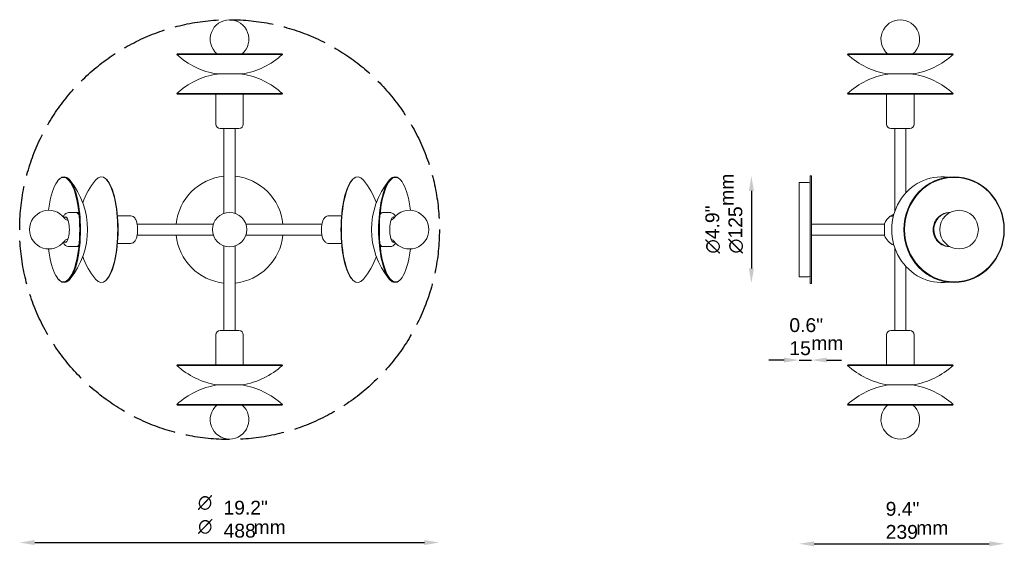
# Model space of a CAD drawing. Header units: millimetres. Extents: x 866 to 2012, y 783 to 1396.
import ezdxf

# ---------------------------------------------------------------- set-up
doc = ezdxf.new("R2010")
doc.units = ezdxf.units.MM
doc.header["$LTSCALE"] = 7
doc.linetypes.add('DASHED_SPACE', pattern=[0.2067, 0.1654, -0.0413])
for name, color, linetype, lineweight in [('Geometria szkicu (ISO)', 7, 'Continuous', 25), ('Symbol (ISO)', 7, 'Continuous', 25), ('Widoczne (ISO)', 7, 'Continuous', 50), ('Wymiar (ISO)', 7, 'Continuous', 25)]:
    doc.layers.add(name, color=color, linetype=linetype, lineweight=lineweight)
doc.styles.add('Tekst notatki (ISO)', font='arial.ttf')
doc.dimstyles.new('Domyślne (ISO)', dxfattribs={"dimscale": 7, "dimtxt": 2.3, "dimasz": 2.5, "dimexe": 3.175, "dimexo": 0, "dimgap": 0.762, "dimtad": 1, "dimdec": 1, "dimlfac": 0.03937, "dimzin": 0, "dimdsep": 46, "dimtxsty": 'Tekst notatki (ISO)', "dimcen": 0.09, "dimdle": 10, "dimclrd": 256, "dimclre": 256, "dimclrt": 256, "dimazin": 2, "dimtfac": 1, "dimtmove": 0, "dimatfit": 3, "dimfxl": 0, "dimtolj": 1, "dimlwd": -1, "dimlwe": -1, "dimarcsym": 0})

# ---------------------------------------------------------------- blocks, each defined once
blk = doc.blocks.new('*D4')
at = {"layer": 'Defpoints', "color": 0, "transparency": 16777216}
for p in [(1773.3, 1151.6), (2012.2, 1151.6), (2012.2, 786.2)]:
    blk.add_point(p, dxfattribs=at)
at = {"layer": 'Wymiar (ISO)', "transparency": 16777216}
blk.add_line((1790.8, 786.2), (1994.7, 786.2), dxfattribs=at)
for points in [[(1790.8, 789.1), (1790.8, 783.2), (1773.3, 786.2)], [(1994.7, 789.1), (1994.7, 783.2), (2012.2, 786.2)]]:
    blk.add_solid(points, dxfattribs=at)
at = {"layer": 'Wymiar (ISO)', "transparency": 16777216, "insert": (1874.1, 834.9), "char_height": 16.1, "attachment_point": 1, "style": 'Tekst notatki (ISO)'}
blk.add_mtext('\\A1;9.4"\\P239', dxfattribs=at)
blk = doc.blocks.new('*D5')
at = {"layer": 'Defpoints', "color": 0, "transparency": 16777216}
for p in [(1787.8, 1214.1), (1717.8, 1089.1), (1787.8, 1089.1)]:
    blk.add_point(p, dxfattribs=at)
at = {"layer": 'Wymiar (ISO)', "transparency": 16777216}
blk.add_line((1717.8, 1196.6), (1717.8, 1106.6), dxfattribs=at)
for points in [[(1714.9, 1196.6), (1720.8, 1196.6), (1717.8, 1214.1)], [(1714.9, 1106.6), (1720.8, 1106.6), (1717.8, 1089.1)]]:
    blk.add_solid(points, dxfattribs=at)
at = {"layer": 'Wymiar (ISO)', "transparency": 16777216, "insert": (1664.3, 1123.8), "char_height": 16.1, "attachment_point": 1, "rotation": 90, "style": 'Tekst notatki (ISO)'}
blk.add_mtext('\\A1;{\\fAIGDT|b0|i0;\\ln}\\fArial|b0|i0;{\\H16.1000;4.9"}\\P∅125', dxfattribs=at)
blk = doc.blocks.new('*D6')
at = {"layer": 'Defpoints', "color": 0, "transparency": 16777216}
for p in [(1773.3, 1096.6), (1787.8, 1089.1), (1787.8, 999.9)]:
    blk.add_point(p, dxfattribs=at)
at = {"layer": 'Wymiar (ISO)', "transparency": 16777216}
for p, q in [((1755.8, 999.9), (1738.3, 999.9)), ((1773.3, 999.9), (1787.8, 999.9)), ((1805.3, 999.9), (1822.8, 999.9))]:
    blk.add_line(p, q, dxfattribs=at)
for points in [[(1755.8, 1002.8), (1755.8, 997), (1773.3, 999.9)], [(1805.3, 1002.8), (1805.3, 997), (1787.8, 999.9)]]:
    blk.add_solid(points, dxfattribs=at)
at = {"layer": 'Wymiar (ISO)', "transparency": 16777216, "insert": (1762, 1048.6), "char_height": 16.1, "attachment_point": 1, "style": 'Tekst notatki (ISO)'}
blk.add_mtext('\\A1;0.6"\\P15', dxfattribs=at)
blk = doc.blocks.new('*D7')
at = {"layer": 'Defpoints', "color": 0, "transparency": 16777216}
for p in [(866.3, 1151.6), (1354.7, 1151.6), (1354.7, 787.6)]:
    blk.add_point(p, dxfattribs=at)
at = {"layer": 'Wymiar (ISO)', "transparency": 16777216}
blk.add_line((883.8, 787.6), (1337.2, 787.6), dxfattribs=at)
for points in [[(883.8, 790.6), (883.8, 784.7), (866.3, 787.6)], [(1337.2, 790.6), (1337.2, 784.7), (1354.7, 787.6)]]:
    blk.add_solid(points, dxfattribs=at)
at = {"layer": 'Wymiar (ISO)', "transparency": 16777216, "insert": (1103.5, 836.2), "char_height": 16.1, "attachment_point": 1, "style": 'Tekst notatki (ISO)'}
blk.add_mtext('\\A1;\\fArial|b0|i0;{\\H16.0300;19.2"}\\P488', dxfattribs=at)

msp = doc.modelspace()

# ---------------------------------------------------------------- linework, layer by layer
at = {"layer": 'Geometria szkicu (ISO)', "linetype": 'DASHED_SPACE', "ltscale": 44.189323}
msp.add_circle((1110.5, 1151.63), 244.22, dxfattribs=at)
at = {"layer": 'Widoczne (ISO)', "linetype": 'Continuous', "lineweight": 5}
for p, q in [((1049.66, 1356.2), (1049, 1355.46)), ((1049, 1355.46), (1172, 1355.46)), ((1049.66, 1356.2), (1171.33, 1356.2)), ((1171.33, 1356.2), (1172, 1355.46)), ((1830.3, 1356.2), (1829.63, 1355.46)), ((1829.63, 1355.46), (1952.63, 1355.46)), ((1830.3, 1356.2), (1951.96, 1356.2)), ((1951.96, 1356.2), (1952.63, 1355.46)), ((1096, 1332.69), (1125, 1332.69)), ((1125, 1332.69), (1096, 1332.69)), ((1876.63, 1332.69), (1905.63, 1332.69)), ((1905.63, 1332.69), (1876.63, 1332.69)), ((1172, 1309.93), (1049, 1309.93)), ((1049.66, 1309.18), (1049, 1309.93)), ((1171.33, 1309.18), (1049.66, 1309.18)), ((1094.5, 1274.35), (1094.5, 1309.18)), ((1126.5, 1274.35), (1126.5, 1309.18)), ((1171.33, 1309.18), (1172, 1309.93)), ((1952.63, 1309.93), (1829.63, 1309.93)), ((1830.3, 1309.18), (1829.63, 1309.93)), ((1951.96, 1309.18), (1830.3, 1309.18)), ((1875.13, 1274.35), (1875.13, 1309.18)), ((1907.13, 1274.35), (1907.13, 1309.18)), ((1951.96, 1309.18), (1952.63, 1309.93)), ((1121.5, 1269.35), (1099.5, 1269.35)), ((1104, 1170.55), (1104, 1269.35)), ((1117, 1170.55), (1117, 1269.35)), ((1902.13, 1269.35), (1880.13, 1269.35)), ((1884.63, 1172.63), (1884.63, 1269.35)), ((1897.63, 1194.46), (1897.63, 1269.35)), ((911.81, 1209.82), (912.46, 1210.46)), ((967.5, 1209.82), (966.85, 1210.46)), ((1253.49, 1209.82), (1254.14, 1210.46)), ((1309.18, 1209.82), (1308.54, 1210.46)), ((1773.34, 1206.63), (1773.34, 1096.63)), ((1776.59, 1206.63), (1773.34, 1206.63)), ((1784.34, 1206.63), (1781.09, 1206.63)), ((1786.34, 1089.13), (1786.34, 1214.13)), ((1786.34, 1214.13), (1787.84, 1214.13)), ((1787.84, 1089.13), (1787.84, 1214.13)), ((932.35, 1171.38), (923.22, 1171.38)), ((934.64, 1171.44), (932.35, 1171.44)), ((1286.37, 1171.34), (1288.21, 1171.34)), ((1288.64, 1171.38), (1297.77, 1171.38)), ((1948.29, 1171.44), (1948.8, 1171.44)), ((995.14, 1167.63), (980.15, 1167.63)), ((1091.58, 1158.13), (1002.98, 1158.13)), ((1129.41, 1158.13), (1218.01, 1158.13)), ((1225.86, 1167.63), (1240.84, 1167.63)), ((1872.84, 1158.13), (1787.84, 1158.13)), ((1872.84, 1144.88), (1872.84, 1158.38)), ((1879.38, 1167.2), (1883.02, 1167.2)), ((995.14, 1135.63), (980.15, 1135.63)), ((1091.58, 1145.13), (1002.98, 1145.13)), ((1129.41, 1145.13), (1218.01, 1145.13)), ((1225.86, 1135.63), (1240.84, 1135.63)), ((1872.84, 1145.13), (1787.84, 1145.13)), ((932.35, 1131.88), (923.22, 1131.88)), ((934.64, 1131.94), (932.81, 1131.94)), ((1104, 1034.34), (1104, 1132.72)), ((1117, 1034.34), (1117, 1132.72)), ((1286.37, 1131.84), (1288.65, 1131.84)), ((1288.64, 1131.88), (1297.77, 1131.88)), ((1884.63, 1034.34), (1884.63, 1130.64)), ((1897.63, 1034.34), (1897.63, 1108.81)), ((911.81, 1093.45), (912.46, 1092.81)), ((967.5, 1093.45), (966.85, 1092.81)), ((1253.49, 1093.45), (1254.14, 1092.81)), ((1309.18, 1093.45), (1308.54, 1092.81)), ((1784.34, 1096.63), (1773.34, 1096.63)), ((1786.34, 1089.13), (1787.84, 1089.13)), ((1099.5, 1034.34), (1121.5, 1034.34)), ((1880.13, 1034.34), (1902.13, 1034.34)), ((1094.5, 1029.34), (1094.5, 994.51)), ((1126.5, 1029.34), (1126.5, 994.51)), ((1875.13, 1029.34), (1875.13, 994.51)), ((1907.13, 1029.34), (1907.13, 994.51)), ((1049.66, 994.51), (1049, 993.77)), ((1049, 993.77), (1172, 993.77)), ((1049.66, 994.51), (1171.33, 994.51)), ((1171.33, 994.51), (1172, 993.77)), ((1830.3, 994.51), (1829.63, 993.77)), ((1829.63, 993.77), (1952.63, 993.77)), ((1830.3, 994.51), (1951.96, 994.51)), ((1951.96, 994.51), (1952.63, 993.77)), ((1125, 971), (1096, 971)), ((1096, 971), (1125, 971)), ((1905.63, 971), (1876.63, 971)), ((1876.63, 971), (1905.63, 971)), ((1172, 948.24), (1049, 948.24)), ((1049.66, 947.49), (1049, 948.24)), ((1171.33, 947.49), (1049.66, 947.49)), ((1171.33, 947.49), (1172, 948.24)), ((1952.63, 948.24), (1829.63, 948.24)), ((1830.3, 947.49), (1829.63, 948.24)), ((1951.96, 947.49), (1830.3, 947.49)), ((1951.96, 947.49), (1952.63, 948.24))]:
    msp.add_line(p, q, dxfattribs=at)
for centre, radius in [((1110.5, 1151.63), 20), ((1959.47, 1151.63), 22.5)]:
    msp.add_circle(centre, radius, dxfattribs=at)
for centre, radius, start, end in [((1110.5, 1373.2), 22.5, 310.91032, 229.08968), ((1891.13, 1373.2), 22.5, 310.91032, 229.08968), ((1110.5, 1422.53), 91, 227.48182, 260.83137), ((1110.5, 1422.53), 91, 279.16863, 312.51818), ((1891.13, 1422.53), 91, 227.48182, 260.83137), ((1891.13, 1422.53), 91, 279.16863, 312.51818), ((1110.5, 1242.85), 91, 99.16863, 132.51818), ((1110.5, 1242.85), 91, 47.48182, 80.83137), ((1891.13, 1242.85), 91, 99.16863, 132.51818), ((1891.13, 1242.85), 91, 47.48182, 80.83137), ((1099.5, 1274.35), 5, 180, 270), ((1121.5, 1274.35), 5, 270, 0), ((1880.13, 1274.35), 5, 180, 270), ((1902.13, 1274.35), 5, 270, 0), ((854.21, 1151.63), 91, 320.80447, 39.19553), ((1025.09, 1151.63), 91, 140.80447, 159.86855), ((1110.5, 1151.63), 62.5, 95.96956, 174.03044), ((1110.5, 1151.63), 62.5, 5.96956, 84.03044), ((1195.9, 1151.63), 91, 20.13145, 39.19553), ((1366.78, 1151.63), 91, 140.80447, 219.19553), ((1784.34, 1204.63), 2, 0, 90), ((900.17, 1151.63), 22.5, 36.58962, 323.41038), ((1319.87, 1151.63), 22.5, 216.58962, 143.41038), ((1891.13, 1151.49), 19.5, 112.607, 126.32094), ((1891.13, 1151.63), 19.5, 127.05376, 159.74775), ((1110.5, 1151.63), 62.5, 185.96956, 264.03044), ((1110.5, 1151.63), 62.5, 275.96956, 354.03044), ((1891.13, 1151.63), 19.5, 200.25225, 247.54925), ((1025.09, 1151.63), 91, 200.13145, 219.19553), ((1195.9, 1151.63), 91, 320.80447, 339.86855), ((1784.34, 1098.63), 2, 270, 0), ((1099.5, 1029.34), 5, 90, 180), ((1121.5, 1029.34), 5, 0, 90), ((1880.13, 1029.34), 5, 90, 180), ((1902.13, 1029.34), 5, 0, 90), ((1110.5, 1060.84), 91, 227.48182, 260.83137), ((1110.5, 1060.84), 91, 279.16863, 312.51818), ((1891.13, 1060.84), 91, 227.48182, 260.83137), ((1891.13, 1060.84), 91, 279.16863, 312.51818), ((1110.5, 881.17), 91, 99.16863, 132.51818), ((1110.5, 881.17), 91, 47.48182, 80.83137), ((1891.13, 881.17), 91, 99.16863, 132.51818), ((1891.13, 881.17), 91, 47.48182, 80.83137), ((1110.5, 930.49), 22.5, 130.91032, 49.08968), ((1891.13, 930.49), 22.5, 130.91032, 49.08968)]:
    msp.add_arc(centre, radius, start, end, dxfattribs=at)
for centre, major_axis, ratio, start_param, end_param in [((917.3, 1151.63), (0, 60.83), 0.309017, 1.9496225, 7.4751555), ((918, 1151.63), (0, 61.5), 0.309017, 2.8454092, 6.5793688), ((961.3, 1151.63), (0, -61.5), 0.309017, 5.9209539, 9.7870094), ((1259.69, 1151.63), (0, 61.5), 0.309017, 5.9209539, 9.7870094), ((1302.99, 1151.63), (0, -61.5), 0.309017, 2.8454092, 6.5793688), ((1303.7, 1151.63), (0, -60.83), 0.309017, 1.949006, 7.475772), ((1939.61, 1151.63), (0, 61.5), 0.9510565, 6.1626223, 9.545341), ((962.01, 1151.63), (0, -60.83), 0.309017, 0.2961835, 2.8454092), ((1258.98, 1151.63), (0, 60.83), 0.309017, 0.2961835, 2.8454092), ((932.35, 1151.69), (0, 19.75), 0.309017, 5.776767, 6.3590753), ((932.35, 1151.63), (0, 19.75), 0.309017, 5.7742972, 6.2831853), ((1288.64, 1151.63), (0, 19.75), 0.309017, 0, 0.5088881), ((1949.03, 1151.69), (0, 19.75), 0.9510565, 0.0127998, 1.2537323), ((1949.02, 1151.63), (0, 19.75), 0.9510565, 0.0175687, 1.2507015), ((919.41, 1151.63), (0, -15), 0.309017, 5.9202071, 9.7877561), ((919.89, 1151.63), (0, 14.5), 0.309017, 6.0020378, 6.6667858), ((1301.58, 1151.63), (0, 15), 0.309017, 6.0374375, 9.6705258), ((1301.1, 1151.63), (0, 14.5), 0.309017, 6.0217629, 6.5643328), ((1949.02, 1151.63), (0, -19.75), 0.9510565, 4.3922942, 6.2656166), ((919.89, 1151.63), (0, -14.5), 0.309017, 5.8995848, 6.5643328), ((1301.1, 1151.63), (0, -14.5), 0.309017, 6.0020378, 6.5446078), ((932.35, 1151.63), (0, -19.75), 0.309017, 0, 0.5088881), ((1288.64, 1151.63), (0, -19.75), 0.309017, 5.7742972, 6.2831853), ((1288.65, 1151.59), (0, -19.75), 0.309017, 5.7728804, 6.3534267)]:
    msp.add_ellipse(centre, major_axis=major_axis, ratio=ratio, start_param=start_param, end_param=end_param, dxfattribs=at)
for centre, major_axis in [((1953.68, 1151.63), (0, -61.5)), ((1953.91, 1151.63), (0, -60.83))]:
    msp.add_ellipse(centre, major_axis=major_axis, ratio=0.9510565, dxfattribs=at)
for points, knots in [([(1781.09, 1206.63), (1781.09, 1206.63), (1781.03, 1206.63), (1780.8, 1206.62), (1780.63, 1206.62), (1780.23, 1206.61), (1779.97, 1206.6), (1779.42, 1206.59), (1779.12, 1206.59), (1778.55, 1206.59), (1778.25, 1206.59), (1777.7, 1206.6), (1777.44, 1206.61), (1777.04, 1206.62), (1776.87, 1206.62), (1776.64, 1206.63), (1776.59, 1206.63), (1776.59, 1206.63)], [0.3390586, 0.3390586, 0.3390586, 0.3390586, 0.42382325, 0.42382325, 0.5085879, 0.5085879, 0.59335255, 0.59335255, 0.67811721, 0.67811721, 0.76288186, 0.76288186, 0.84764652, 0.84764652, 0.93241117, 0.93241117, 1.01717581, 1.01717581, 1.01717581, 1.01717581]), ([(923.22, 1171.38), (922.45, 1171.38), (921.69, 1171.22), (920.28, 1170.62), (919.66, 1170.18), (918.34, 1168.95), (917.78, 1168.12), (917.18, 1167.02), (917.08, 1166.81), (916.97, 1166.6)], [1.88937574, 1.88937574, 1.88937574, 1.88937574, 2.01858183, 2.01858183, 2.16894335, 2.16894335, 2.40730108, 2.40730108, 2.46208693, 2.46208693, 2.46208693, 2.46208693]), ([(1303.68, 1167.26), (1303.46, 1167.67), (1303.21, 1168.07), (1302.49, 1169.07), (1301.96, 1169.67), (1300.48, 1170.77), (1299.44, 1171.26), (1298.11, 1171.38), (1297.94, 1171.38), (1297.77, 1171.38)], [3.57717945, 3.57717945, 3.57717945, 3.57717945, 3.68732138, 3.68732138, 3.86546263, 3.86546263, 4.06376324, 4.06376324, 4.09195655, 4.09195655, 4.09195655, 4.09195655]), ([(1947.27, 1131.97), (1945.61, 1132.06), (1943.95, 1132.39), (1940.46, 1133.58), (1938.66, 1134.55), (1935.42, 1137.03), (1933.99, 1138.54), (1931.65, 1141.97), (1930.74, 1143.88), (1929.55, 1147.92), (1929.27, 1150.04), (1929.37, 1154.28), (1929.74, 1156.39), (1931.13, 1160.39), (1932.13, 1162.27), (1934.66, 1165.59), (1936.18, 1167.04), (1939.57, 1169.36), (1941.45, 1170.23), (1945, 1171.22), (1946.64, 1171.44), (1948.29, 1171.44)], [1.3055107, 1.3055107, 1.3055107, 1.3055107, 1.5661956, 1.5661956, 1.8814936, 1.8814936, 2.2000298, 2.2000298, 2.5221561, 2.5221561, 2.8468393, 2.8468393, 3.1723396, 3.1723396, 3.4967407, 3.4967407, 3.8183387, 3.8183387, 4.1362536, 4.1362536, 4.3938096, 4.3938096, 4.3938096, 4.3938096]), ([(918.24, 1165.05), (918.34, 1164.91), (918.52, 1164.69), (919.08, 1164.16), (919.45, 1163.86), (920.38, 1163.24), (920.98, 1162.92), (921.97, 1162.49), (922.32, 1162.36), (922.69, 1162.23)], [0, 0, 0, 0, 0.2270703, 0.2270703, 0.44738491, 0.44738491, 0.70125282, 0.70125282, 0.83702212, 0.83702212, 0.83702212, 0.83702212]), ([(995.14, 1135.63), (995.87, 1135.63), (996.59, 1135.78), (997.93, 1136.26), (998.53, 1136.62), (999.68, 1137.52), (1000.16, 1138.08), (1001.26, 1139.63), (1001.71, 1140.63), (1002.64, 1143.25), (1003, 1144.96), (1003.43, 1148.28), (1003.53, 1149.84), (1003.54, 1152.91), (1003.47, 1154.42), (1003.14, 1157.36), (1002.89, 1158.78), (1002.13, 1161.63), (1001.64, 1163.02), (1000.37, 1164.93), (999.93, 1165.48), (999, 1166.3), (998.61, 1166.58), (997.48, 1167.22), (996.63, 1167.52), (995.52, 1167.63), (995.33, 1167.63), (995.14, 1167.63)], [1.058822, 1.058822, 1.058822, 1.058822, 1.1709378, 1.1709378, 1.2958812, 1.2958812, 1.4670583, 1.4670583, 1.7767529, 1.7767529, 2.2369299, 2.2369299, 2.6113955, 2.6113955, 2.9712424, 2.9712424, 3.3417978, 3.3417978, 3.7657143, 3.7657143, 3.9349008, 3.9349008, 4.0286262, 4.0286262, 4.1710375, 4.1710375, 4.2004146, 4.2004146, 4.2004146, 4.2004146]), ([(1225.86, 1167.63), (1225.12, 1167.63), (1224.4, 1167.49), (1223.06, 1167.01), (1222.46, 1166.65), (1221.31, 1165.75), (1220.83, 1165.19), (1219.73, 1163.64), (1219.28, 1162.64), (1218.35, 1160.02), (1217.99, 1158.31), (1217.57, 1154.99), (1217.47, 1153.43), (1217.45, 1150.36), (1217.52, 1148.85), (1217.85, 1145.91), (1218.1, 1144.49), (1218.86, 1141.64), (1219.35, 1140.25), (1220.62, 1138.34), (1221.06, 1137.79), (1221.99, 1136.97), (1222.38, 1136.69), (1223.51, 1136.05), (1224.36, 1135.75), (1225.47, 1135.64), (1225.66, 1135.63), (1225.86, 1135.63)], [0.1198101, 0.1198101, 0.1198101, 0.1198101, 0.231926, 0.231926, 0.3568693, 0.3568693, 0.5280465, 0.5280465, 0.8377411, 0.8377411, 1.297918, 1.297918, 1.6723836, 1.6723836, 2.0322306, 2.0322306, 2.4027859, 2.4027859, 2.8267025, 2.8267025, 2.995889, 2.995889, 3.0896144, 3.0896144, 3.2320256, 3.2320256, 3.2614028, 3.2614028, 3.2614028, 3.2614028]), ([(1298.43, 1162.65), (1298.85, 1162.83), (1299.25, 1163.03), (1300.1, 1163.51), (1300.52, 1163.81), (1301.08, 1164.27), (1301.27, 1164.45), (1301.6, 1164.79), (1301.73, 1164.94), (1301.8, 1165.05)], [0.92223367, 0.92223367, 0.92223367, 0.92223367, 1.08754829, 1.08754829, 1.30665795, 1.30665795, 1.44747339, 1.44747339, 1.62263481, 1.62263481, 1.62263481, 1.62263481]), ([(916.97, 1136.67), (917.29, 1136.02), (917.64, 1135.4), (918.51, 1134.2), (919.04, 1133.6), (920.51, 1132.5), (921.55, 1132.01), (922.88, 1131.89), (923.05, 1131.88), (923.22, 1131.88)], [4.45825721, 4.45825721, 4.45825721, 4.45825721, 4.62633323, 4.62633323, 4.80447448, 4.80447448, 5.00277509, 5.00277509, 5.0309684, 5.0309684, 5.0309684, 5.0309684]), ([(922.69, 1141.04), (921.87, 1140.75), (921.09, 1140.42), (919.95, 1139.76), (919.52, 1139.46), (918.96, 1139), (918.77, 1138.82), (918.44, 1138.48), (918.31, 1138.33), (918.24, 1138.22)], [0.78569587, 0.78569587, 0.78569587, 0.78569587, 1.08754829, 1.08754829, 1.30665795, 1.30665795, 1.44747339, 1.44747339, 1.62263481, 1.62263481, 1.62263481, 1.62263481]), ([(1297.77, 1131.88), (1298.54, 1131.88), (1299.3, 1132.05), (1300.71, 1132.65), (1301.33, 1133.09), (1302.64, 1134.31), (1303.2, 1135.13), (1303.68, 1136.01)], [0.9503639, 0.9503639, 0.9503639, 0.9503639, 1.07956999, 1.07956999, 1.2299315, 1.2299315, 1.46514099, 1.46514099, 1.46514099, 1.46514099]), ([(1301.8, 1138.22), (1301.74, 1138.31), (1301.63, 1138.44), (1301.28, 1138.82), (1300.97, 1139.11), (1300.17, 1139.71), (1299.66, 1140.03), (1298.89, 1140.42), (1298.66, 1140.52), (1298.43, 1140.62)], [0, 0, 0, 0, 0.15026962, 0.15026962, 0.37246306, 0.37246306, 0.60878854, 0.60878854, 0.70031866, 0.70031866, 0.70031866, 0.70031866])]:
    msp.add_open_spline(points, degree=3, knots=knots, dxfattribs=at)
for points in [[(934.64, 1171.44), (934.78, 1171.44), (934.93, 1171.44), (935.07, 1171.42)], [(1285.91, 1171.32), (1286.06, 1171.33), (1286.22, 1171.34), (1286.37, 1171.34)], [(935.08, 1131.96), (934.94, 1131.95), (934.79, 1131.94), (934.64, 1131.94)], [(1286.37, 1131.84), (1286.22, 1131.84), (1286.07, 1131.84), (1285.92, 1131.85)]]:
    msp.add_open_spline(points, degree=3, dxfattribs=at)

# ---------------------------------------------------------------- texts
at = {"layer": 'Symbol (ISO)', "insert": (1681.15, 1179.26), "char_height": 16.1, "width": 37.4767, "attachment_point": 1, "rotation": 90, "style": 'Tekst notatki (ISO)'}
msp.add_mtext('\\fArial|b0|i0;mm', dxfattribs=at)
at = {"layer": 'Symbol (ISO)', "char_height": 16.1, "width": 37.4767, "attachment_point": 1, "style": 'Tekst notatki (ISO)'}
for insert in [(1787.46, 1027.74), (1138.43, 813.56), (1909.64, 812.72)]:
    msp.add_mtext('\\fArial|b0|i0;mm', dxfattribs=dict(at, insert=insert))
at = {"layer": 'Symbol (ISO)', "char_height": 16.03, "attachment_point": 1, "style": 'Tekst notatki (ISO)'}
for insert in [(1073.67, 842.5), (1073.9, 814.7)]:
    msp.add_mtext('\\fAIGDT|b0|i0;{\\H16.0300;n}', dxfattribs=dict(at, insert=insert))

# ---------------------------------------------------------------- dimensions: what is measured, and where the dimension line sits
at = {"layer": 'Wymiar (ISO)'}
for base, p1, p2, angle, text, picture, middle in [((1717.84, 1089.13), (1787.84, 1214.13), (1787.84, 1089.13), 90, '{\\fAIGDT|b0|i0;\\ln}\\fArial|b0|i0;{\\H16.1000;<>"}\\P∅125', '*D5', (1717.84, 1151.63)), ((1354.72, 787.63), (866.27, 1151.63), (1354.72, 1151.63), 180, '\\fArial|b0|i0;{\\H16.0300;<>"}\\P488', '*D7', (1127.57, 787.63)), ((2012.17, 786.17), (1773.34, 1151.63), (2012.17, 1151.63), 180, '<>"\\P239', '*D4', (1892.75, 786.17))]:
    dim = msp.add_linear_dim(base=base, p1=p1, p2=p2, angle=angle, text=text, dimstyle='Domyślne (ISO)', override={"dimgap": 0.762, "dimdec": 1, "dimlfac": 0.03937, "dimpost": '\\X', "dimse1": 1, "dimse2": 1, "dimtol": 0, "dimlim": 0, "dimtp": 0, "dimtm": 0, "dimtdec": 2, "dimtofl": 0, "dimatfit": 1, "dimtvp": -0.25}, dxfattribs=at)
    dim.commit()
    dim.dimension.update_dxf_attribs({"geometry": picture, "text_midpoint": middle, "dimtype": 160})
dim = msp.add_linear_dim(base=(1787.84, 999.92), p1=(1773.34, 1096.63), p2=(1787.84, 1089.13), text='<>"\\P15', dimstyle='Domyślne (ISO)', override={"dimgap": 0.762, "dimdec": 1, "dimlfac": 0.03937, "dimpost": '\\X', "dimse1": 1, "dimse2": 1, "dimtol": 0, "dimlim": 0, "dimtp": 0, "dimtm": 0, "dimtdec": 2, "dimtofl": 1, "dimatfit": 1, "dimtvp": -0.25}, dxfattribs=at)
dim.commit()
dim.dimension.update_dxf_attribs({"geometry": '*D6', "text_midpoint": (1780.59, 999.92), "dimtype": 160})

doc.saveas('drawing.dxf')
